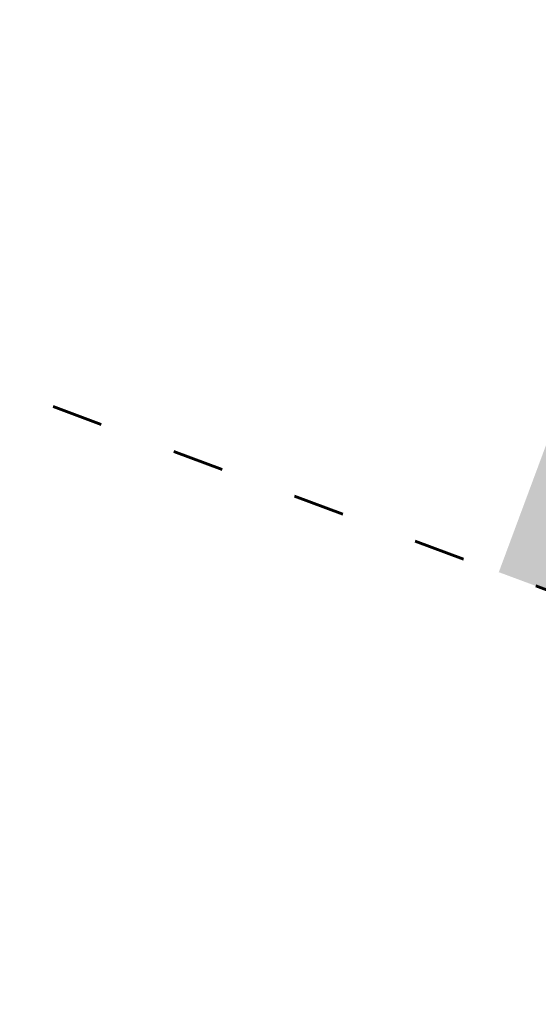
# Model space of a CAD drawing. Header units: millimetres. Extents: x 3129 to 3819, y 1527 to 1744.
# Tile 22 of 125: x 3186.63 to 3192.68, y 1650.07 to 1661.54. Entities that reach past the tile are written whole.
import ezdxf

# ---------------------------------------------------------------- set-up
doc = ezdxf.new("R2010")
doc.units = ezdxf.units.MM
doc.linetypes.add('ACAD_ISO03W100', pattern=[30, 12, -18])
doc.layers.get('0').update_dxf_attribs({"lineweight": 5})
doc.layers.add('1_poly', color=74, linetype='Continuous', lineweight=9)
doc.layers.add('granica', color=1, linetype='ACAD_ISO03W100', lineweight=35)
picture_1 = doc.add_image_def('image1.jpg', size_in_pixel=(9921, 7015))

msp = doc.modelspace()

# ---------------------------------------------------------------- hatches: boundary and pattern name
at = {"layer": '1_poly'}
h = msp.add_hatch(dxfattribs=at)
h.set_pattern_fill('GRASS', color=256, scale=0.02)
h.paths.add_polyline_path([(3216.168, 1662.1), (3213.885, 1655.956), (3208.592, 1657.923), (3205.685, 1650.098), (3192.215, 1655.103), (3194.428, 1661.059), (3184.842, 1664.621), (3182.629, 1658.665), (3177.18, 1660.69), (3175.789, 1672.158), (3177.404, 1676.505)])

# ---------------------------------------------------------------- linework, layer by layer
at = {"layer": 'granica', "lineweight": 60, "ltscale": 0.05}
msp.add_lwpolyline([(3226.13, 1666.818), (3226.13, 1666.818), (3177.513, 1684.301), (3171.567, 1667.638), (3177.18, 1660.69), (3218.677, 1645.27), (3222.063, 1654.115), (3226.13, 1666.818)], close=True, dxfattribs=at)

# ---------------------------------------------------------------- pictures from other files: only their frames are drawn
image = msp.add_image(picture_1, insert=(3128.661, 1737.499), size_in_units=(210.236, 148.655), rotation=-90, dxfattribs=dict(fade=43))
image.dxf.flags = 7

doc.saveas('drawing.dxf')
